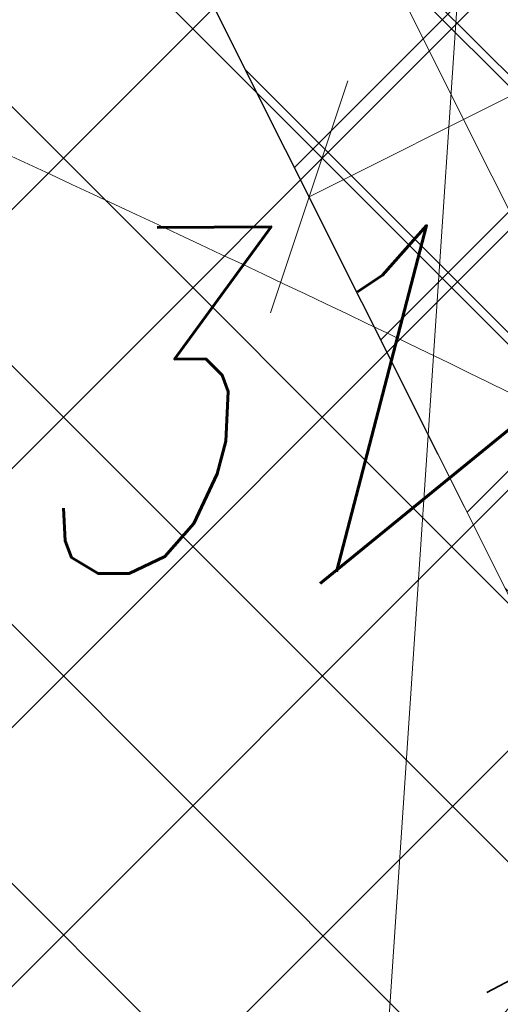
# Model space of a CAD drawing. Header units: metres. Extents: x 7472034 to 8439876, y 5890181 to 5961460.
# Tile 30 of 202: x 8439498.557 to 8439499.392, y 5890378.023 to 5890379.733. Entities that reach past the tile are written whole.
import ezdxf
from ezdxf import colors
from ezdxf.entities.mleader import LeaderData, LeaderLine
from ezdxf.math import Vec2, Vec3

# ---------------------------------------------------------------- set-up
doc = ezdxf.new("R2010")
doc.units = ezdxf.units.M
doc.header["$MEASUREMENT"] = 0
for name, pattern in [('$0$L218_500', [1, 0.5, -0.5]), ('ACAD_ISO03W100', [30, 12, -18]), ('CENTER', [2, 1.25, -0.25, 0.25, -0.25]), ('DASHDOT', [25.399999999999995, 12.7, -6.349999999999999, 0, -6.349999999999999]), ('DASHDOTX2', [2, 1, -0.5, 0, -0.5]), ('HIDDEN', [0.375, 0.25, -0.125])]:
    doc.linetypes.add(name, pattern=pattern)
doc.layers.get('0').update_dxf_attribs({"linetype": 'CONTINUOUS', "lineweight": 5})
doc.layers.get('Defpoints').update_dxf_attribs({"linetype": 'CONTINUOUS'})
for name, color, linetype, lineweight in [('### Krawężnik', 6, 'CONTINUOUS', 35), ('### rzędne', 172, 'CONTINUOUS', 35), ('__GRANICA', 5, 'ACAD_ISO03W100', 80), ('_a_widok', 7, 'CONTINUOUS', 5), ('_IS.KD.opis.2', 7, 'CONTINUOUS', 18), ('_T_LPG', 52, 'DASHDOT', 50), ('a___ogony', 7, 'CONTINUOUS', 5), ('E_Kanal_iskrob.', 10, 'DASHDOTX2', 35), ('KOLOR-OBIEKT', 21, 'CONTINUOUS', 13), ('T_strefa-8', 20, 'ACAD_ISO03W100', 50), ('ZAG-obrys 018 wymiary', 7, 'CONTINUOUS', 18), ('ZAG-OBRYS013', 7, 'CONTINUOUS', 13), ('ZAG-OPIS_020', 7, 'CONTINUOUS', 25)]:
    doc.layers.add(name, color=color, linetype=linetype, lineweight=lineweight)
for name, color, linetype in [('100_rzut_wym_wew', 7, 'CONTINUOUS'), ('2D - Ogólne', 7, 'CONTINUOUS'), ('_IS.BLOK.KD.doziemne', 7, 'CONTINUOUS')]:
    doc.layers.add(name, color=color, linetype=linetype)
doc.layers.add('_IS_NO', color=11, linetype='CONTINUOUS', lineweight=20, plot=False)
doc.styles.add('DIM', font='simplex.shx', dxfattribs={"width": 0.8})
doc.styles.add('RS', font='Romans.shx', dxfattribs={"width": 0.7})
doc.styles.add('style2', font='romans.shx', dxfattribs={"width": 0.7, "oblique": 15})
doc.dimstyles.new('DIM-WEW_500', dxfattribs={"dimscale": 5, "dimtxt": 18, "dimasz": 10, "dimexe": 4, "dimexo": 8, "dimgap": 5, "dimtad": 1, "dimlfac": 0.01, "dimzin": 9, "dimdsep": 46, "dimtxsty": 'DIM', "dimblk": 'ARCHTICK', "dimcen": 5, "dimclrt": 112, "dimadec": 4, "dimazin": 2, "dimtfac": 4, "dimtmove": 0, "dimatfit": 3, "dimldrblk": 'ARCHTICK', "dimfxl": 0, "dimtolj": 1, "dimlwd": 13, "dimarcsym": 0})
pattern_1 = [(45, (967499.202946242, -71042.94610979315), (-0.2245064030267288, 0.2245064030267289), []), (135, (967499.202946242, -71042.94610979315), (-0.2245064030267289, -0.2245064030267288), [])]
pattern_2 = [(45, (967499.2092647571, -71042.97165620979), (-0.2245064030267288, 0.2245064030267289), []), (135, (967499.2092647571, -71042.97165620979), (-0.2245064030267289, -0.2245064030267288), [])]

# ---------------------------------------------------------------- blocks, each defined once
blk = doc.blocks.new('A$C7D7B3C0A')
at = {"layer": '2D - Ogólne', "linetype": 'HIDDEN', "lineweight": 15, "ltscale": 2, "flags": 128}
blk.add_lwpolyline([(1.862645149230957e-09, -2.980232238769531e-08), (3.725290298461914e-09, 9.999999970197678), (15.30000000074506, 9.999999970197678), (15.3000000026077, -2.793967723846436e-08)], close=True, dxfattribs=at)
blk.add_lwpolyline([(1.862645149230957e-09, -2.980232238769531e-08), (3.725290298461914e-09, 9.999999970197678), (15.30000000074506, 9.999999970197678), (15.3000000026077, -2.793967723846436e-08)], close=True, dxfattribs=at)
blk.add_lwpolyline([(1.862645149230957e-09, -2.980232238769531e-08), (3.725290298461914e-09, 9.999999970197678), (15.30000000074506, 9.999999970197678), (15.3000000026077, -2.793967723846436e-08)], close=True, dxfattribs=at)
blk.add_lwpolyline([(1.862645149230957e-09, -2.980232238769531e-08), (3.725290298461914e-09, 9.999999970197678), (15.30000000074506, 9.999999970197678), (15.3000000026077, -2.793967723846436e-08)], close=True, dxfattribs=at)
blk.add_lwpolyline([(1.862645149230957e-09, -2.980232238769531e-08), (3.725290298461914e-09, 9.999999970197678), (15.30000000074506, 9.999999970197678), (15.3000000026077, -2.793967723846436e-08)], close=True, dxfattribs=at)
blk.add_lwpolyline([(1.862645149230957e-09, -2.980232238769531e-08), (3.725290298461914e-09, 9.999999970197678), (15.30000000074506, 9.999999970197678), (15.3000000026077, -2.793967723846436e-08)], close=True, dxfattribs=at)
blk.add_lwpolyline([(1.862645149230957e-09, -2.980232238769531e-08), (3.725290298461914e-09, 9.999999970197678), (15.30000000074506, 9.999999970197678), (15.3000000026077, -2.793967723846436e-08)], close=True, dxfattribs=at)
blk.add_lwpolyline([(1.862645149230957e-09, -2.980232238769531e-08), (3.725290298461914e-09, 9.999999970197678), (15.30000000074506, 9.999999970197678), (15.3000000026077, -2.793967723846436e-08)], close=True, dxfattribs=at)
blk.add_lwpolyline([(1.862645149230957e-09, -2.980232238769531e-08), (3.725290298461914e-09, 9.999999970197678), (15.30000000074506, 9.999999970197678), (15.3000000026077, -2.793967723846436e-08)], close=True, dxfattribs=at)
at = {"layer": '2D - Ogólne', "linetype": 'ByBlock', "lineweight": 15, "ltscale": 2, "flags": 128}
for points in [[(8.127593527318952e-10, -2.991845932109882e-08), (2.794296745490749e-09, 9.999999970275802), (15.3000000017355, 9.999999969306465), (15.3000000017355, -2.701045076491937e-08)], [(0.3000000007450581, 0.2999999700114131), (0.3000000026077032, 9.699999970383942), (15.00000000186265, 9.69999996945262), (15.00000000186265, 0.2999999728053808)]]:
    blk.add_lwpolyline(points, close=True, dxfattribs=at)
blk = doc.blocks.new('_Oblique')
at = {"color": 0, "linetype": 'ByBlock', "lineweight": -2}
blk.add_line((-0.5, -0.5), (0.5, 0.5), dxfattribs=at)
blk = doc.blocks.new('*D102')
at = {"layer": 'Defpoints', "color": 0, "linetype": 'Continuous', "lineweight": 60}
for p in [(8439508.583486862, 5890382.740478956), (8439499.059733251, 5890379.425490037), (8439499.642017, 5890378.262743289)]:
    blk.add_point(p, dxfattribs=at)
at = {"layer": 'ZAG-obrys 018 wymiary', "color": 0, "linetype": 'Continuous', "lineweight": -2}
for p, q in [((8439508.225268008, 5890383.455796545), (8439507.822093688, 5890384.260884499)), ((8439499.283798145, 5890378.978060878), (8439498.880623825, 5890379.783148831))]:
    blk.add_line(p, q, dxfattribs=at)
at = {"layer": 'ZAG-obrys 018 wymiary', "color": 0, "linetype": 'Continuous', "lineweight": 13}
blk.add_line((8439508.001203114, 5890383.903225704), (8439499.059733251, 5890379.425490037), dxfattribs=at)
at = {"layer": 'ZAG-obrys 018 wymiary', "color": 0, "linetype": 'Continuous', "lineweight": 13, "xscale": 0.3, "yscale": 0.3, "zscale": 0.3}
for p, rotation in [((8439508.001203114, 5890383.903225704), 26.60092778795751), ((8439499.059733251, 5890379.425490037), 206.6009277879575)]:
    blk.add_blockref('_Oblique', p, dxfattribs=dict(at, rotation=rotation))
at = {"layer": 'ZAG-obrys 018 wymiary', "color": 112, "linetype": 'Continuous', "lineweight": 25, "insert": (8439503.2841115, 5890382.212017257), "char_height": 0.8, "attachment_point": 5, "rotation": 26.600927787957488, "style": 'RS'}
blk.add_mtext('\\A1;10', dxfattribs=at)
blk = doc.blocks.new('_ArchTick')
at = {"layer": '100_rzut_wym_wew', "color": 0, "linetype": 'Continuous', "const_width": 0.15}
blk.add_lwpolyline([(-0.5, -0.5), (0.5, 0.5)], dxfattribs=at)
blk = doc.blocks.new('Elektryk_v3')
at = {"layer": 'E_Kanal_iskrob.', "color": 1}
blk.add_lwpolyline([(7.679727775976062, -61.57290587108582), (-6.941118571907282, -74.53193936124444), (-17.72681949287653, -80.23677580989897)], dxfattribs=at)
blk = doc.blocks.new('A$C57F34CC8')
at = {"layer": '__GRANICA', "color": 246, "lineweight": 60, "ltscale": 0.1}
blk.add_line((86.20019087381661, 7.545831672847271), (84.93974905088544, 6.516516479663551), dxfattribs=at)
blk.add_lwpolyline([(104.5474768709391, 61.49084398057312), (124.7534257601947, 8.664832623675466), (116.2782638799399, -2.598389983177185e-07), (87.50180485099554, 5.853071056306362), (75.53745610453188, 9.185393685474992), (65.1202681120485, 10.79332474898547), (52.65768154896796, 12.23814885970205), (35.11359243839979, 14.25579591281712), (31.17050394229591, 14.72508112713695), (-8.847564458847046e-07, 23.87893649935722)], dxfattribs=at)
blk = doc.blocks.new('*D143')
at = {"layer": 'Defpoints', "color": 0, "linetype": 'Continuous', "lineweight": 60}
for p in [(8439500.252213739, 5890382.284446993), (8439498.44936909, 5890366.87523941), (8439499.211490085, 5890366.823937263)]:
    blk.add_point(p, dxfattribs=at)
at = {"layer": 'ZAG-obrys 018 wymiary', "color": 0, "linetype": 'Continuous', "lineweight": -2}
for p, q in [((8439499.490092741, 5890382.335749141), (8439499.090995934, 5890382.362614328)), ((8439498.44936909, 5890366.87523941), (8439498.050272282, 5890366.902104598))]:
    blk.add_line(p, q, dxfattribs=at)
at = {"layer": 'ZAG-obrys 018 wymiary', "color": 0, "linetype": 'Continuous', "lineweight": 13}
blk.add_line((8439499.490092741, 5890382.335749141), (8439498.44936909, 5890366.87523941), dxfattribs=at)
at = {"layer": 'ZAG-obrys 018 wymiary', "color": 0, "linetype": 'Continuous', "lineweight": 13, "xscale": 0.3, "yscale": 0.3, "zscale": 0.3}
for p, rotation in [((8439499.490092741, 5890382.335749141), 86.14894643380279), ((8439498.44936909, 5890366.87523941), 266.1489464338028)]:
    blk.add_blockref('_Oblique', p, dxfattribs=dict(at, rotation=rotation))
at = {"layer": 'ZAG-obrys 018 wymiary', "color": 112, "linetype": 'Continuous', "lineweight": 25, "insert": (8439498.371085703, 5890374.645792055), "char_height": 0.8, "attachment_point": 5, "rotation": 86.14894643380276, "style": 'RS'}
blk.add_mtext('\\A1;15.5', dxfattribs=at)
blk = doc.blocks.new('*D144')
at = {"layer": 'Defpoints', "color": 0, "linetype": 'Continuous', "lineweight": 60}
for p in [(8439499.048492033, 5890390.910444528), (8439493.19273551, 5890368.256074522), (8439494.279393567, 5890367.975192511)]:
    blk.add_point(p, dxfattribs=at)
at = {"layer": 'ZAG-obrys 018 wymiary', "color": 0, "linetype": 'Continuous', "lineweight": -2}
for p, q in [((8439499.823035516, 5890390.71023865), (8439500.522421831, 5890390.529459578)), ((8439493.967278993, 5890368.055868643), (8439494.666665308, 5890367.875089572))]:
    blk.add_line(p, q, dxfattribs=at)
at = {"layer": 'ZAG-obrys 018 wymiary', "color": 0, "linetype": 'Continuous', "lineweight": 13}
blk.add_line((8439500.13515009, 5890390.629562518), (8439494.279393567, 5890367.975192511), dxfattribs=at)
at = {"layer": 'ZAG-obrys 018 wymiary', "color": 0, "linetype": 'Continuous', "lineweight": 13, "xscale": 0.3, "yscale": 0.3, "zscale": 0.3}
for p, rotation in [((8439500.13515009, 5890390.629562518), 75.5072587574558), ((8439494.279393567, 5890367.975192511), 255.5072587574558)]:
    blk.add_blockref('_Oblique', p, dxfattribs=dict(at, rotation=rotation))
at = {"layer": 'ZAG-obrys 018 wymiary', "color": 112, "linetype": 'Continuous', "lineweight": 25, "insert": (8439497.511322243, 5890382.876199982), "char_height": 0.8, "attachment_point": 5, "rotation": 75.5072587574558, "style": 'RS'}
blk.add_mtext('\\A1;23.4', dxfattribs=at)
blk = doc.blocks.new('A$C1D2679FE')
at = {"layer": 'KOLOR-OBIEKT', "lineweight": 9, "ltscale": 200}
h = blk.add_hatch(dxfattribs=at)
h.set_pattern_fill('ANSI37', color=253, scale=0.1, angle=16)
h.set_pattern_definition([(61, (-7471780.020262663, -5961378.212846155), (-0.2776917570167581, 0.153927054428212), []), (151, (-7471780.020262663, -5961378.212846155), (-0.153927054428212, -0.2776917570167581), [])])
edge = h.paths.add_edge_path()
edge.add_line((196.975401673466, 33.54016214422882), (192.3495923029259, 34.13512154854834))
edge.add_line((192.3495923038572, 34.13512154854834), (187.7176397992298, 34.7308710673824))
edge.add_line((187.7176398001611, 34.7308710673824), (178.5077782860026, 36.15998750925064))
edge.add_line((178.5077782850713, 36.15998750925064), (176.6601969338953, 36.5026140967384))
edge.add_arc((181.3685569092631, 38.18527459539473), 5.000000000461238, 199.6657310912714, 261.1796204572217)
edge.add_line((180.6018702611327, 33.24440507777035), (187.358021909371, 32.19603671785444))
edge.add_line((187.3580219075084, 32.19603671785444), (192.0230219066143, 31.59603671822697))
edge.add_line((192.0230219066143, 31.59603671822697), (196.6880219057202, 30.9960367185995))
edge.add_line((196.6880219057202, 30.9960367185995), (201.9780219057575, 30.48103671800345))
edge.add_line((201.9780219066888, 30.48103671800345), (207.2680219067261, 29.96603671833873))
edge.add_line((207.2680219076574, 29.96603671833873), (216.468021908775, 29.35603671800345))
edge.add_line((216.4680219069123, 29.35603671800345), (221.8830219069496, 29.11103671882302))
edge.add_line((221.8830219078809, 29.11103671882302), (227.2980219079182, 28.86603671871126))
edge.add_line((227.2980219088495, 28.86603671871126), (233.718021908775, 28.60103671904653))
edge.add_line((233.7180219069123, 28.60103671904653), (240.1380219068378, 28.33603671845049))
edge.add_line((240.1380219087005, 28.33603671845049), (245.3280219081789, 28.076036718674))
edge.add_line((245.3280219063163, 28.076036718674), (246.1380219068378, 28.00603671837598))
edge.add_line((246.1380219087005, 28.00603671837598), (248.4280219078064, 27.98603671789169))
edge.add_line((248.4280219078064, 27.98603671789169), (251.4080219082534, 28.33603671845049))
edge.add_line((251.4080219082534, 28.33603671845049), (255.3380219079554, 29.13603671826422))
edge.add_line((255.3380219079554, 29.13603671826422), (258.1480219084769, 30.35603671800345))
edge.add_line((258.1480219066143, 30.35603671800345), (260.6280219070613, 32.076036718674))
edge.add_line((260.6280219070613, 32.076036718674), (262.7080219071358, 34.29603671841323))
edge.add_line((262.7080219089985, 34.29603671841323), (264.3880219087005, 36.826036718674))
edge.add_line((264.3880219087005, 36.826036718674), (265.608021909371, 39.59603671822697))
edge.add_line((265.6080219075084, 39.59603671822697), (266.4080219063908, 42.53603671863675))
edge.add_line((266.4080219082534, 42.53603671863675), (266.6380219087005, 45.60603671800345))
edge.add_line((266.6380219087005, 45.60603671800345), (266.3380219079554, 48.59603671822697))
edge.add_line((266.3380219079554, 48.59603671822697), (265.628021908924, 51.53603671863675))
edge.add_line((265.6280219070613, 51.53603671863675), (264.5280219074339, 54.28603671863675))
edge.add_line((264.5280219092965, 54.28603671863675), (263.3880219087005, 57.11603671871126))
edge.add_line((263.3880219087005, 57.11603671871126), (262.5430219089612, 59.47103671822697))
edge.add_line((262.5430219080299, 59.47103671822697), (261.6980219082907, 61.826036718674))
edge.add_line((261.6980219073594, 61.826036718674), (260.5980219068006, 65.15103671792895))
edge.add_line((260.5980219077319, 65.15103671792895), (259.4980219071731, 68.47603671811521))
edge.add_line((259.4980219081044, 68.47603671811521), (257.3916487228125, 67.77919145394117))
edge.add_line((257.3916487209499, 67.77919145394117), (258.1675714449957, 64.34697791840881))
edge.add_line((258.167571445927, 64.34697791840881), (259.2776264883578, 60.99158426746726))
edge.add_line((259.2776264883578, 60.99158426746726), (260.1334384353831, 58.60645156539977))
edge.add_line((260.1334384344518, 58.60645156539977), (260.9950570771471, 56.20513570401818))
edge.add_line((260.9950570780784, 56.20513570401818), (262.1522789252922, 53.33238322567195))
edge.add_line((262.1522789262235, 53.33238322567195), (263.1827648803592, 50.75616833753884))
edge.add_line((263.1827648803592, 50.75616833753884), (263.8083402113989, 48.16575780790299))
edge.add_line((263.8083402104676, 48.16575780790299), (264.0684198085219, 45.57363114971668))
edge.add_line((264.0684198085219, 45.57363114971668), (263.8734869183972, 42.97170083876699))
edge.add_line((263.8734869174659, 42.97170083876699), (263.1880731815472, 40.45280535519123))
edge.add_line((263.1880731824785, 40.45280535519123), (262.1337886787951, 38.05906103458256))
edge.add_line((262.1337886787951, 38.05906103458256), (260.6936748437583, 35.89031817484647))
edge.add_line((260.6936748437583, 35.89031817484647), (258.9457271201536, 34.02472012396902))
edge.add_line((258.9457271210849, 34.02472012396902), (256.8967191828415, 32.60363397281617))
edge.add_line((256.8967191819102, 32.60363397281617), (254.5645412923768, 31.59108698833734))
edge.add_line((254.5645412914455, 31.59108698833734), (251.0026761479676, 30.86602538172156))
edge.add_line((251.0026761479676, 30.86602538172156), (248.2893446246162, 30.54734550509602))
edge.add_line((248.2893446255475, 30.54734550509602), (246.2595893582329, 30.56507262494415))
edge.add_line((246.2595893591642, 30.56507262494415), (245.5023283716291, 30.63051493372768))
edge.add_line((245.5023283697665, 30.63051493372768), (240.2548571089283, 30.89339403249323))
edge.add_line((240.2548571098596, 30.89339403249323), (233.8236017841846, 31.1588586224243))
edge.add_line((233.8236017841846, 31.1588586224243), (227.4086662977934, 31.42364957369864))
edge.add_line((227.4086662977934, 31.42364957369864), (221.9987299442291, 31.66842047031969))
edge.add_line((221.9987299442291, 31.66842047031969), (217.4544723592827, 31.90290945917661))
edge.add_line((217.4544723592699, 31.90290945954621), (217.0910134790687, 31.92589690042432))
edge.add_line((217.0910134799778, 31.92589689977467), (214.8768218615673, 32.06593639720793))
edge.add_line((214.876821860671, 32.06593639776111), (207.0033997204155, 32.56390146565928))
edge.add_line((207.0033997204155, 32.56390146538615), (202.2260741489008, 33.02899081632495))
edge.add_line((202.2260741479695, 33.02899081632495), (196.975401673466, 33.54016214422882))
blk = doc.blocks.new('A$C2C426404')
at = {"layer": '_IS_NO'}
for points, knots in [([(50.6228041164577, 30.56321178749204, 1.829566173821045e-06), (53.11749188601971, 30.21319374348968), (56.38514522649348, 30.67444155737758), (60.99540497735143, 30.04553546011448), (68.19327101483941, 22.54355850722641, -2.469325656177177e-08), (70.8769634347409, 19.46133922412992, 5.150448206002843e-09), (74.71212187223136, 14.31917844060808, -1.219795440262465e-09), (78.88802252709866, 13.86142715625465), (82.75564656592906, 12.70757211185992)], [0, 0, 0, 0, 7.578698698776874, 9.67195365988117, 16.27655537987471, 24.33370670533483, 30.35915105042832, 36.79354326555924, 36.79354326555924, 36.79354326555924, 36.79354326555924]), ([(22.24795573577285, 20.37028996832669, 1.829566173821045e-06), (26.42848519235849, 20.36833205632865, 2.595275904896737e-06), (34.77398029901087, 19.71811303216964, 3.653563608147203e-06), (38.92662956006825, 20.04217899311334, -5.197057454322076e-07), (43.77274004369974, 17.83557516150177, 1.833094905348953e-07), (51.08127841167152, 15.06439746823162, -1.538063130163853e-07), (58.09044384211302, 9.696452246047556, 2.324577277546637e-08), (65.34780037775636, 7.091900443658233, 5.796258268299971e-09), (69.6463277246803, 6.131249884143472)], [0, 0, 0, 0, 12.09868180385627, 16.72159260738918, 20.95800891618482, 26.67839108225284, 41.1845399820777, 48.39980958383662, 48.39980958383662, 48.39980958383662, 48.39980958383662])]:
    blk.add_open_spline(points, degree=3, knots=knots, dxfattribs=at)
at = {"layer": '_IS_NO', "ltscale": 0.1}
for points, knots in [([(55.69703794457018, 26.44192530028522, 8.07171421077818e-08), (60.47702913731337, 24.37489471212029, 4.118097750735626e-07), (65.41527824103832, 21.38608461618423, 8.932878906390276e-07), (68.42167646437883, 18.98607052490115, -1.681326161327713e-07), (71.60992970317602, 12.73766223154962), (75.29265419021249, 11.98629271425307, 1.662301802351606e-08), (79.75433884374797, 11.20084950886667)], [13.0881689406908, 13.0881689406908, 13.0881689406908, 13.0881689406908, 21.71831455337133, 28.5577747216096, 34.1003045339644, 40.71973107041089, 40.71973107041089, 40.71973107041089, 40.71973107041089]), ([(27.67626924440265, 23.09287754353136, 1.829566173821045e-06), (31.68315875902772, 23.09132452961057, 2.263426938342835e-06), (38.09081487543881, 23.52010669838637, 2.956097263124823e-06), (46.0190905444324, 20.44823641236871), (52.02710655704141, 18.01596992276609, 1.18983141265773e-07), (57.48081744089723, 14.61059598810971, 3.880691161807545e-08), (63.15046560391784, 12.16836789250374), (64.01579423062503, 9.527138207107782), (68.70553139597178, 8.717305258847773), (72.93792583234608, 7.781059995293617)], [0, 0, 0, 0, 11.95042031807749, 19.07916594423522, 25.47980302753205, 30.85202744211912, 32.94528240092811, 39.66304915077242, 46.67346183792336, 46.67346183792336, 46.67346183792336, 46.67346183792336]), ([(62.24621604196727, 5.30372504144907), (59.69645195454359, 6.006288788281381), (55.62225586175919, 8.04164257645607), (50.42614254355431, 11.82063606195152), (48.68161256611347, 12.5528353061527)], [0, 0, 0, 0, 3.912495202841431, 17.36439126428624, 17.36439126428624, 17.36439126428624, 17.36439126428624])]:
    blk.add_open_spline(points, degree=3, knots=knots, dxfattribs=at)
at = {"layer": '### rzędne', "color": 0, "linetype": 'CENTER', "lineweight": 25, "insert": (58.55111750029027, 13.47682633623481, -2.023724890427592e-06), "char_height": 0.6, "attachment_point": 1, "rotation": 0.4319074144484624, "style": 'style2'}
blk.add_mtext('134,31', dxfattribs=at)
blk = doc.blocks.new('JPII.KD_aktualizacja rzędnych_20.12.2024')
at = {"layer": '_IS.KD.opis.2', "color": 0}
ml = blk.add_multileader_mtext('Standard', dxfattribs=at)
ml.set_content('\\A1;1', style='RS')
ml.set_leader_properties()
ml.build(insert=Vec2(0, 0))
ml.multileader.update_dxf_attribs({"text_left_attachment_type": 2, "text_right_attachment_type": 2, "dogleg_length": 0.2, "arrow_head_size": 0.25})
ctx = ml.context
ctx.base_point, ctx.char_height, ctx.arrow_head_size, ctx.landing_gap_size, ctx.plane_origin = Vec3(8438638.622957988, 5890679.322927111), 1, 0.25, 0.3, Vec3(8438574.845001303, 5890643.798475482)
ctx.left_attachment, ctx.right_attachment, ctx.text_align_type = 2, 2, 1
notes = []
notes.append((ctx, [(0, (1, 1, 0), (8438638.422957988, 5890679.322927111), (1, 0), 0.2, [(0, [(8438637.728994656, 5890675.075169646)], 0, [])])]))
ctx.mtext.insert, ctx.mtext.width, ctx.mtext.alignment, ctx.mtext.flow_direction = Vec3(8438639.006291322, 5890679.822927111), 3.033132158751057, 2, 5
ml = blk.add_multileader_mtext('Standard', dxfattribs=at)
ml.set_content('\\A1;{\\C134;W8\\H0.7x;\\C256;\\S134,30/133,52;}', style='RS')
ml.set_leader_properties()
ml.build(insert=Vec2(0, 0))
ml.multileader.update_dxf_attribs({"text_left_attachment_type": 2, "text_right_attachment_type": 2, "dogleg_length": 0.2, "arrow_head_size": 0.25})
ctx = ml.context
ctx.base_point, ctx.char_height, ctx.arrow_head_size, ctx.landing_gap_size, ctx.plane_origin, ctx.plane_x_axis, ctx.plane_y_axis = Vec3(8438640.895523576, 5890676.213889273), 0.75, 0.25, 0.3, Vec3(8438652.010825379, 5890634.622231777), Vec3(0.898794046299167, 0.4383711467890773), Vec3(-0.4383711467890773, 0.898794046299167)
ctx.left_attachment, ctx.right_attachment, ctx.text_align_type = 2, 2, 1
notes.append((ctx, [(0, (1, 1, 0), (8438640.715764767, 5890676.126215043), (0.898794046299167, 0.4383711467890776), 0.2000000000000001, [(3, [(8438640.292422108, 5890674.765481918)], 0, [])])]))
ctx.mtext.insert, ctx.mtext.text_direction, ctx.mtext.rotation, ctx.mtext.width, ctx.mtext.alignment, ctx.mtext.flow_direction = Vec3(8438642.11899846, 5890677.603346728), Vec3(0.898794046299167, 0.4383711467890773), 0.4537856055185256, 6.184238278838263, 2, 5
ml = blk.add_multileader_mtext('Standard', dxfattribs=at)
ml.set_content('\\A1;{\\H0.7x;\\C256;\\S133,40/;}', style='RS')
ml.set_leader_properties()
ml.build(insert=Vec2(0, 0))
ml.multileader.update_dxf_attribs({"text_left_attachment_type": 2, "text_right_attachment_type": 2, "dogleg_length": 0.2, "arrow_head_size": 0.25})
ctx = ml.context
ctx.base_point, ctx.char_height, ctx.arrow_head_size, ctx.landing_gap_size, ctx.plane_origin = Vec3(8438641.488982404, 5890674.749169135), 0.75, 0.25, 0.3, Vec3(8438595.26822372, 5890655.972570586)
ctx.left_attachment, ctx.right_attachment, ctx.text_align_type = 2, 2, 1
notes.append((ctx, [(0, (1, 1, 0), (8438641.288982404, 5890674.749169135), (1, 0), 0.2, [(0, [(8438641.093467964, 5890672.821083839)], 0, [])])]))
ctx.mtext.insert, ctx.mtext.width, ctx.mtext.alignment, ctx.mtext.flow_direction = Vec3(8438642.672732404, 5890675.149169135), 9.34447490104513, 2, 5
for ctx, leaders in notes:
    for number, flags, end, landing, length, lines in leaders:
        leader = LeaderData()
        leader.index, (leader.has_last_leader_line, leader.has_dogleg_vector, leader.attachment_direction) = number, flags
        leader.last_leader_point, leader.dogleg_vector, leader.dogleg_length = Vec3(end), Vec3(landing), length
        for number, points, colour, breaks in lines:
            line = LeaderLine()
            line.index, line.vertices, line.color, line.breaks = number, Vec3.list(points), colors.encode_raw_color(colour), breaks
            leader.lines.append(line)
        ctx.leaders.append(leader)

msp = doc.modelspace()

# ---------------------------------------------------------------- hatches: boundary and pattern name
at = {"layer": 'KOLOR-OBIEKT', "lineweight": 9}
h = msp.add_hatch(dxfattribs=at)
h.set_pattern_fill('ANSI37', color=73, scale=0.1)
h.set_pattern_definition(pattern_2)
edge = h.paths.add_edge_path()
edge.add_arc((8439443.60123986, 5890379.17988472), 6.652831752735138, 296.7043321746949, 335.0331150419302)
edge.add_arc((8439476.194075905, 5890367.917634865), 27.87464989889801, 155.1393615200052, 162.3446315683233, ccw=False)
edge.add_arc((8439457.399943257, 5890376.211109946), 7.345078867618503, 127.98309878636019, 152.2023641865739, ccw=False)
edge.add_arc((8439457.741930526, 5890376.488713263), 7.349948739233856, 107.1989600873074, 131.4182254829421, ccw=False)
edge.add_line((8439455.568618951, 5890383.509999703), (8439473.898437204, 5890392.710084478))
edge.add_arc((8439481.742870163, 5890376.384611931), 18.11232128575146, 99.26977735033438, 115.6644084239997, ccw=False)
edge.add_line((8439478.825278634, 5890394.260401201), (8439481.377171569, 5890394.321440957))
edge.add_arc((8439482.909595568, 5890377.390082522), 17.00056533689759, 88.22393661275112, 95.17163768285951, ccw=False)
edge.add_arc((8439482.561499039, 5890405.235869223), 10.88860248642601, 274.6092070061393, 298.9976789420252)
edge.add_arc((8443006.923870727, 5883371.657126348), 7856.29059094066, 116.59181359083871, 116.61107962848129, ccw=False)
edge.add_arc((8439465.895823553, 5890431.340313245), 42.15757971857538, 305.2087751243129, 306.7865132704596)
edge.add_arc((8439488.80074795, 5890400.283338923), 3.577668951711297, 310.8590814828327, 340.7280968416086)
edge.add_line((8439492.177934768, 5890399.102523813), (8439493.275267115, 5890403.980640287))
edge.add_line((8439493.275267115, 5890403.980640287), (8439502.266345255, 5890408.28072203))
edge.add_line((8439502.266345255, 5890408.28072203), (8439504.844191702, 5890407.694009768))
edge.add_line((8439504.844191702, 5890407.694009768), (8439506.125281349, 5890405.329609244))
edge.add_arc((8439507.019670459, 5890405.776898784), 0.9999999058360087, 206.5699188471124, 283.6833393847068)
edge.add_line((8439507.256226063, 5890404.805280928), (8439511.624560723, 5890406.970734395))
edge.add_line((8439511.624560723, 5890406.970734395), (8439511.39896348, 5890407.420225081))
edge.add_line((8439511.39896348, 5890407.420225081), (8439510.561982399, 5890407.017405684))
edge.add_line((8439510.561982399, 5890407.017405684), (8439509.330427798, 5890409.481424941))
edge.add_line((8439509.330427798, 5890409.481424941), (8439512.635426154, 5890411.138401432))
edge.add_line((8439512.635426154, 5890411.138401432), (8439512.638568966, 5890411.136467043))
edge.add_line((8439512.638568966, 5890411.136467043), (8439515.998443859, 5890412.829496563))
edge.add_line((8439515.998443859, 5890412.829496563), (8439517.239018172, 5890410.325621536))
edge.add_line((8439517.239018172, 5890410.325621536), (8439513.919446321, 5890408.633274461))
edge.add_line((8439513.919446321, 5890408.633274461), (8439514.091312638, 5890408.235941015))
edge.add_line((8439514.091312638, 5890408.235941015), (8439518.839102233, 5890410.604261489))
edge.add_line((8439518.839102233, 5890410.604261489), (8439518.585943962, 5890412.843737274))
edge.add_line((8439518.585943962, 5890412.843737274), (8439518.274555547, 5890413.628049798))
edge.add_line((8439518.274555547, 5890413.628049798), (8439517.839658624, 5890414.494365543))
edge.add_line((8439517.839658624, 5890414.494365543), (8439524.310164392, 5890417.742607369))
edge.add_line((8439524.310164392, 5890417.742607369), (8439525.122207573, 5890416.124990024))
edge.add_line((8439525.122207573, 5890416.124990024), (8439526.840645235, 5890414.670893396))
edge.add_line((8439526.840645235, 5890414.670893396), (8439527.244697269, 5890414.489695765))
edge.add_arc((8439552.769967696, 5890317.570311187), 100.2242811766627, 102.79246926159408, 104.75471345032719, ccw=False)
edge.add_arc((8439529.321881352, 5890420.105147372), 4.960037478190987, 284.6730648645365, 320.3902958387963)
edge.add_arc((8435016.013859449, 5889290.11735932), 4655.555010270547, 14.00691021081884, 14.04831962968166)
edge.add_line((8439532.327549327, 5890420.207226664), (8439525.877549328, 5890423.127226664))
edge.add_line((8439525.877549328, 5890423.127226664), (8439431.028022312, 5890376.803268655))
edge.add_line((8439431.028022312, 5890376.803268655), (8439435.479127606, 5890375.417226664))
edge.add_line((8439435.479127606, 5890375.417226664), (8439446.590932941, 5890373.236661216))
edge = h.paths.add_edge_path()
edge.add_arc((8439530.228804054, 5890405.916425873), 3.001836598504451, 99.44813666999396, 208.2631515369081)
edge.add_line((8439527.5848402, 5890404.494990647), (8439533.209264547, 5890393.206690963))
edge.add_line((8439533.209264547, 5890393.206690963), (8439519.17443581, 5890386.185049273))
edge.add_line((8439519.17443581, 5890386.185049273), (8439523.57812012, 5890377.411604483))
edge.add_line((8439523.57812012, 5890377.411604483), (8439517.455507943, 5890374.324033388))
edge.add_line((8439517.455507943, 5890374.324033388), (8439517.445860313, 5890374.319191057))
edge.add_line((8439517.445860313, 5890374.319191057), (8439517.33905848, 5890374.265585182))
edge.add_line((8439517.33905848, 5890374.265585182), (8439516.815779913, 5890375.308140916))
edge.add_line((8439516.815779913, 5890375.308140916), (8439511.370501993, 5890372.574998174))
edge.add_line((8439511.370501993, 5890372.574998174), (8439511.888417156, 5890371.529804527))
edge.add_line((8439511.888417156, 5890371.529804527), (8439506.425671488, 5890368.787948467))
edge.add_line((8439506.425671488, 5890368.787948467), (8439505.890341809, 5890369.841556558))
edge.add_line((8439505.890341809, 5890369.841556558), (8439505.8884594, 5890369.869391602))
edge.add_line((8439505.8884594, 5890369.869391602), (8439500.283276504, 5890366.97762632))
edge.add_line((8439500.283276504, 5890366.97762632), (8439519.478066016, 5890366.160130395))
edge.add_line((8439519.478066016, 5890366.160130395), (8439542.767549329, 5890378.417226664))
edge.add_line((8439542.767549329, 5890378.417226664), (8439538.675788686, 5890394.802262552))
edge.add_line((8439538.675788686, 5890394.802262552), (8439537.066416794, 5890401.238139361))
edge.add_line((8439537.066416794, 5890401.238139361), (8439535.557306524, 5890407.69906358))
edge.add_arc((8439531.145391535, 5890400.872499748), 8.128158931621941, 57.12596579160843, 99.98506404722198)
edge = h.paths.add_edge_path()
edge.add_line((8439470.194509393, 5890384.137651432), (8439461.355169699, 5890379.697090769))
edge.add_line((8439461.355169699, 5890379.697090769), (8439460.080861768, 5890379.068371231))
edge.add_line((8439460.080861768, 5890379.068371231), (8439457.869254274, 5890377.642639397))
edge.add_arc((8439460.609507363, 5890373.444653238), 5.013190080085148, 123.1346622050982, 204.022759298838)
edge.add_line((8439456.030540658, 5890371.403786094), (8439459.447549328, 5890370.707226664))
edge.add_line((8439459.447549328, 5890370.707226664), (8439480.497107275, 5890367.736747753))
edge.add_line((8439480.497107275, 5890367.736747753), (8439497.963342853, 5890367.082590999))
edge.add_line((8439497.963342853, 5890367.082590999), (8439496.62020549, 5890369.722641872))
edge.add_line((8439496.62020549, 5890369.722641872), (8439494.91788047, 5890373.087302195))
edge.add_arc((8439489.468037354, 5890366.363615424), 8.654984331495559, 50.97371617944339, 58.22889977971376)
edge.add_line((8439494.025120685, 5890373.721722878), (8439490.036071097, 5890376.575637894))
edge.add_line((8439490.036071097, 5890376.575637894), (8439489.954459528, 5890375.592465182))
edge.add_line((8439489.954459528, 5890375.592465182), (8439490.917133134, 5890375.538648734))
edge.add_line((8439490.917133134, 5890375.538648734), (8439490.678913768, 5890371.956837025))
edge.add_line((8439490.678913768, 5890371.956837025), (8439482.55041443, 5890372.440399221))
edge.add_line((8439482.55041443, 5890372.440399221), (8439482.851718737, 5890376.020734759))
edge.add_line((8439482.851718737, 5890376.020734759), (8439487.354100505, 5890375.749064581))
edge.add_line((8439487.354100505, 5890375.749064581), (8439487.521080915, 5890378.34061919))
edge.add_line((8439487.521080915, 5890378.34061919), (8439481.803471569, 5890382.401025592))
edge.add_arc((8439487.942466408, 5890392.088814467), 11.46911116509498, 231.6002274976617, 237.6382272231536, ccw=False)
edge.add_line((8439480.818489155, 5890383.100518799), (8439480.351152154, 5890383.41057529))
edge.add_line((8439480.351152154, 5890383.41057529), (8439479.210044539, 5890382.939428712))
edge.add_line((8439479.210044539, 5890382.939428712), (8439480.412913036, 5890383.399613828))
edge.add_arc((8439474.682487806, 5890375.167564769), 10.03017472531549, 55.15777404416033, 116.5800473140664)
h.paths.add_polyline_path([(8439461.898919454, 5890370.792156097), (8439462.257176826, 5890373.552492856)], flags=16)
h = msp.add_hatch(dxfattribs=at)
h.set_pattern_fill('ANSI37', color=253, scale=0.1)
h.set_pattern_definition(pattern_2)
edge = h.paths.add_edge_path()
edge.add_arc((8439529.163071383, 5890420.279666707), 5.193757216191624, 276.50229096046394, 320.0240354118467, ccw=False)
edge.add_line((8439529.751227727, 5890415.119319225), (8439525.812744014, 5890414.153171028))
edge.add_line((8439525.812744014, 5890414.153171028), (8439519.208160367, 5890410.804184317))
edge.add_line((8439519.208160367, 5890410.804184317), (8439517.988028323, 5890410.126512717))
edge.add_line((8439517.988028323, 5890410.126512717), (8439514.091312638, 5890408.235941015))
edge.add_line((8439514.091312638, 5890408.235941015), (8439511.613697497, 5890406.992378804))
edge.add_line((8439511.613697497, 5890406.992378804), (8439509.258949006, 5890405.810485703))
edge.add_line((8439509.258949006, 5890405.810485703), (8439507.371756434, 5890404.83508177))
edge.add_arc((8439506.940777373, 5890405.737469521), 1.000023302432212, 206.5712342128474, 295.5290722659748, ccw=False)
edge.add_line((8439506.046377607, 5890405.290148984), (8439504.844186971, 5890407.693988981))
edge.add_line((8439504.844186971, 5890407.693988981), (8439502.261629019, 5890408.281795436))
edge.add_line((8439502.261629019, 5890408.281795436), (8439499.350132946, 5890407.011538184))
edge.add_line((8439499.350132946, 5890407.011538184), (8439493.30510976, 5890403.995621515))
edge.add_line((8439493.30510976, 5890403.995621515), (8439492.177918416, 5890399.102451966))
edge.add_arc((8439488.801253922, 5890400.282879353), 3.577047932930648, 293.05521913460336, 340.73119789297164, ccw=False)
edge.add_line((8439490.202090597, 5890396.991537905), (8439487.801423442, 5890395.78932472))
edge.add_arc((8439482.51122255, 5890404.317896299), 10.03607286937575, 278.1216072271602, 301.8109775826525, ccw=False)
edge.add_line((8439483.9290645, 5890394.382480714), (8439478.825278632, 5890394.260401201))
edge.add_arc((8439481.742870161, 5890376.384611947), 18.11232126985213, 99.26977735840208, 115.6644084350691)
edge.add_line((8439473.898437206, 5890392.710084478), (8439455.537130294, 5890383.494194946))
edge.add_arc((8439458.368862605, 5890375.380272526), 8.593860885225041, 109.2388197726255, 150.5606865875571)
edge.add_line((8439450.884668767, 5890379.604167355), (8439456.921008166, 5890377.849276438))
edge.add_line((8439456.921008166, 5890377.849276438), (8439458.055979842, 5890377.519316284))
edge.add_arc((8439462.056345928, 5890374.376166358), 5.087466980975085, 112.4172144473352, 141.842727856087, ccw=False)
edge.add_line((8439460.116249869, 5890379.079181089), (8439470.201913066, 5890384.141371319))
edge.add_arc((8439474.670732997, 5890375.058466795), 10.12272227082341, 52.60385305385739, 116.19734301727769, ccw=False)
edge.add_line((8439480.818489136, 5890383.100518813), (8439494.035062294, 5890373.735722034))
edge.add_arc((8439499.404929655, 5890380.165137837), 8.376924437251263, 230.1312663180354, 239.1071883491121)
edge.add_arc((8439492.046879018, 5890368.073539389), 5.778072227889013, 28.405105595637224, 58.05675779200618, ccw=False)
edge.add_line((8439497.129307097, 5890370.822183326), (8439498.920012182, 5890367.249241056))
edge.add_line((8439498.920012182, 5890367.249241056), (8439502.137476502, 5890368.864147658))
edge.add_line((8439502.137476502, 5890368.864147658), (8439500.881438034, 5890371.366619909))
edge.add_arc((8439501.41146424, 5890371.651481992), 0.6017260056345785, 32.69127385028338, 208.2557647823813, ccw=False)
edge.add_line((8439501.917872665, 5890371.97648152), (8439503.213570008, 5890369.395299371))
edge.add_line((8439503.213570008, 5890369.395299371), (8439521.788261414, 5890378.745992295))
edge.add_line((8439521.788261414, 5890378.745992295), (8439512.863585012, 5890396.520876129))
edge.add_arc((8439515.497668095, 5890397.863594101), 2.956566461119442, 115.92003145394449, 207.0101116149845, ccw=False)
edge.add_line((8439514.20530482, 5890400.522744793), (8439524.043376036, 5890405.489377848))
edge.add_line((8439524.043376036, 5890405.489377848), (8439526.586557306, 5890407.103247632))
edge.add_line((8439526.586557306, 5890407.103247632), (8439529.129738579, 5890408.717117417))
edge.add_arc((8439531.212438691, 5890401.016589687), 7.97720296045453, 58.08019787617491, 105.13424418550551, ccw=False)
edge.add_line((8439535.43023892, 5890407.787551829), (8439533.14312037, 5890416.942853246))
edge = h.paths.add_edge_path(flags=16)
edge.add_line((8439502.061371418, 5890393.458260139), (8439496.04637926, 5890390.43770596))
edge.add_arc((8439496.464019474, 5890389.751908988), 0.8029575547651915, 121.3407965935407, 301.694103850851)
edge.add_line((8439496.8858806, 5890389.068700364), (8439502.900872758, 5890392.089254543))
edge.add_arc((8439502.27990767, 5890392.650368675), 0.83692694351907, 317.898520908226, 465.1363795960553)
edge = h.paths.add_edge_path(flags=16)
edge.add_line((8439505.00109902, 5890384.089630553), (8439500.444638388, 5890381.798632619))
edge.add_arc((8439500.084983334, 5890382.51322949), 0.8000002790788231, 116.620304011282, 296.7160130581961, ccw=False)
edge.add_line((8439499.72652247, 5890383.228426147), (8439504.283989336, 5890385.517420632))
edge.add_arc((8439504.642916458, 5890384.80371257), 0.7988791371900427, -63.361719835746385, 116.69803695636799, ccw=False)
at = {"layer": 'KOLOR-OBIEKT', "lineweight": 9, "ltscale": 200}
h = msp.add_hatch(dxfattribs=at)
h.set_pattern_fill('ANSI37', color=231, scale=0.1)
h.set_pattern_definition(pattern_1)
edge = h.paths.add_edge_path()
edge.add_line((8439512.863585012, 5890396.520876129), (8439521.788261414, 5890378.745992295))
edge.add_line((8439521.788261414, 5890378.745992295), (8439503.213570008, 5890369.395299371))
edge.add_line((8439503.213570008, 5890369.395299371), (8439501.917872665, 5890371.97648152))
edge.add_arc((8439501.411425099, 5890371.65154851), 0.6017230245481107, 32.6839302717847, 208.2631083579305)
edge.add_line((8439500.881438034, 5890371.366619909), (8439502.137476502, 5890368.864147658))
edge.add_line((8439502.137476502, 5890368.864147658), (8439498.920012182, 5890367.249241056))
edge.add_line((8439498.920012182, 5890367.249241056), (8439497.129307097, 5890370.822183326))
edge.add_line((8439497.129307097, 5890370.822183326), (8439495.555644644, 5890372.655868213))
edge.add_line((8439495.555644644, 5890372.655868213), (8439494.901445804, 5890373.120452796))
edge.add_line((8439494.901445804, 5890373.120452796), (8439497.963342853, 5890367.082590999))
edge.add_line((8439497.963342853, 5890367.082590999), (8439500.283276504, 5890366.97762632))
edge.add_line((8439500.283276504, 5890366.97762632), (8439505.893878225, 5890369.872187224))
edge.add_line((8439505.893878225, 5890369.872187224), (8439506.425671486, 5890368.787948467))
edge.add_line((8439506.425671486, 5890368.787948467), (8439511.888417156, 5890371.529804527))
edge.add_line((8439511.888417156, 5890371.529804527), (8439511.370501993, 5890372.574998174))
edge.add_line((8439511.370501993, 5890372.574998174), (8439516.815852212, 5890375.308177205))
edge.add_line((8439516.815852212, 5890375.308177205), (8439517.338986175, 5890374.26554889))
edge.add_line((8439517.338986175, 5890374.26554889), (8439523.580028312, 5890377.407811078))
edge.add_line((8439523.580028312, 5890377.407811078), (8439519.172527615, 5890386.188842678))
edge.add_line((8439519.172527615, 5890386.188842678), (8439530.098737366, 5890391.695090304))
edge.add_line((8439530.098737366, 5890391.695090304), (8439523.347480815, 5890405.140094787))
edge.add_line((8439523.347480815, 5890405.140094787), (8439514.198986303, 5890400.548291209))
edge.add_arc((8439515.544616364, 5890397.867007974), 3.00000000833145, 116.6502652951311, 206.6609883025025)
h.paths.add_polyline_path([(8439514.64326723, 5890399.651613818), (8439522.901414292, 5890403.796535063), (8439528.750976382, 5890392.142141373), (8439520.49282829, 5890387.997219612)], flags=16)
at = {"layer": 'KOLOR-OBIEKT', "lineweight": 9}
h = msp.add_hatch(dxfattribs=at)
h.set_pattern_fill('ANSI37', color=250, scale=0.1)
h.set_pattern_definition(pattern_1)
h.paths.add_polyline_path([(8439501.732551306, 5890396.420965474), (8439492.791081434, 5890391.943192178), (8439499.642017, 5890378.262743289), (8439508.58348686, 5890382.740478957)])

# ---------------------------------------------------------------- linework, layer by layer
at = {"layer": '_T_LPG', "ltscale": 0.075, "extrusion": (-2.154253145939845e-06, 2.049929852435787e-06, -0.9999999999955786)}
for points, elevation in [([(-8439489.18764092, 5890373.92198133), (-8439489.243673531, 5890374.928532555, 0.2681633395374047), (-8439489.654730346, 5890375.556474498), (-8439500.22398381, 5890380.853385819)], -6.105956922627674), ([(-8439489.437254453, 5890373.908085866), (-8439489.493287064, 5890374.914637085, 0.2681633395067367), (-8439489.767324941, 5890375.333265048), (-8439500.49034144, 5890380.756315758)], -6.105956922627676)]:
    msp.add_lwpolyline(points, format="xyb", dxfattribs=dict(at, elevation=elevation))
at = {"layer": 'a___ogony', "ltscale": 0.1}
msp.add_lwpolyline([(8439492.791081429, 5890391.943192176), (8439501.732551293, 5890396.420927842), (8439508.58348686, 5890382.740478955), (8439499.642017, 5890378.262743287)], close=True, dxfattribs=at)
at = {"layer": 'T_strefa-8', "color": 151, "ltscale": 0.03, "flags": 128}
msp.add_lwpolyline([(8439506.671440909, 5890376.807697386), (8439507.560025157, 5890377.255930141, 0.4132234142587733), (8439511.111844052, 5890387.977484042), (8439510.888164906, 5890388.424663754, 0.414350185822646), (8439500.151130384, 5890391.998988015), (8439499.256820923, 5890391.551133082, 0.4169632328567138), (8439495.71974441, 5890380.748838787), (8439495.949148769, 5890380.301281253, 0.4123217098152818)], format="xyb", close=True, dxfattribs=at)

# ---------------------------------------------------------------- block references
at = {"layer": '### Krawężnik', "color": 1, "linetype": 'Continuous', "lineweight": 60, "ltscale": 0.2}
msp.add_blockref('A$C1D2679FE', (8439279.223208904, 5890335.266736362), dxfattribs=at)
at = {"layer": '__GRANICA', "color": 1, "linetype": 'Continuous', "ltscale": 0.2}
msp.add_blockref('A$C57F34CC8', (8439413.808154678, 5890371.967410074), dxfattribs=at)
at = {"layer": '_a_widok', "color": 0, "linetype": 'Continuous', "lineweight": 60, "ltscale": 0.2}
msp.add_blockref('A$C2C426404', (8439438.733810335, 5890365.88383195), dxfattribs=at)
msp.add_blockref('A$C2C426404', (8439438.733810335, 5890365.88383195), dxfattribs=at)
at = {"layer": '_IS.BLOK.KD.doziemne', "linetype": '$0$L218_500'}
msp.add_blockref('JPII.KD_aktualizacja rzędnych_20.12.2024', (859.6212462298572, -295.8072097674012), dxfattribs=at)
at = {"layer": 'ZAG-OBRYS013', "linetype": 'Continuous', "lineweight": 25, "rotation": 296.6009277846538}
msp.add_blockref('A$C7D7B3C0A', (8439492.791081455, 5890391.94319219), dxfattribs=at)
at = {"layer": 'ZAG-OPIS_020', "lineweight": 25}
msp.add_blockref('Elektryk_v3', (8439509.580092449, 5890454.305613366), dxfattribs=at)

# ---------------------------------------------------------------- dimensions: what is measured, and where the dimension line sits
at = {"layer": 'ZAG-obrys 018 wymiary', "linetype": 'Continuous', "lineweight": 25}
for base, p1, p2, angle, picture, middle in [((8439494.279393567, 5890367.975192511), (8439499.048492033, 5890390.910444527), (8439493.19273551, 5890368.256074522), 255.50725875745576, '*D144', (8439498.092229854, 5890382.726045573)), ((8439499.059733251, 5890379.425490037), (8439508.58348686, 5890382.740478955), (8439499.642017, 5890378.262743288), 206.6009277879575, '*D102', (8439503.55277564, 5890381.675529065))]:
    dim = msp.add_linear_dim(base=base, p1=p1, p2=p2, angle=angle, dimstyle='DIM-WEW_500', override={"dimscale": 0.1, "dimtxt": 8, "dimasz": 3, "dimgap": 2, "dimlfac": 1, "dimtxsty": 'RS', "dimblk1": 'Oblique', "dimblk2": 'Oblique', "dimsah": 1, "dimfxl": 50, "dimfxlon": 1}, dxfattribs=at)
    dim.commit()
    dim.dimension.update_dxf_attribs({"geometry": picture, "text_midpoint": middle, "dimtype": 161})
dim = msp.add_aligned_dim(p1=(8439500.252213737, 5890382.284446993), p2=(8439499.211490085, 5890366.823937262), distance=-0.7638457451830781, dimstyle='DIM-WEW_500', override={"dimscale": 0.1, "dimtxt": 8, "dimasz": 3, "dimgap": 2, "dimlfac": 1, "dimtxsty": 'RS', "dimblk1": 'Oblique', "dimblk2": 'Oblique', "dimsah": 1, "dimfxl": 50, "dimfxlon": 1}, dxfattribs=at)
dim.commit()
dim.dimension.update_dxf_attribs({"geometry": '*D143', "text_midpoint": (8439498.371085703, 5890374.645792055)})

doc.saveas('drawing.dxf')
